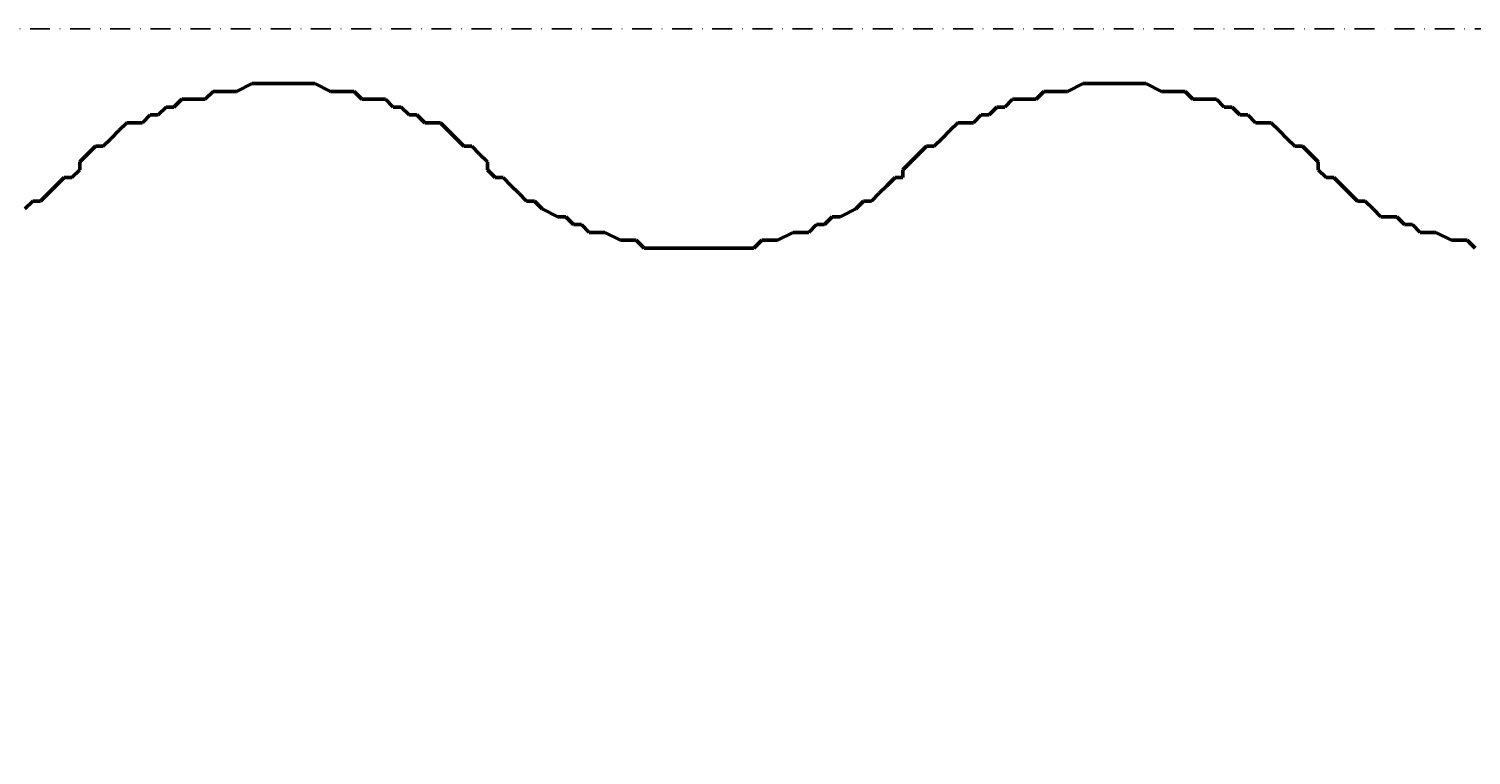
# Model space of a CAD drawing. Header units: millimetres. Extents: x 361 to 67326, y 666 to 56869.
# Tile 89 of 129: x 55880 to 56340, y 13739 to 13971. Entities that reach past the tile are written whole.
import ezdxf

# ---------------------------------------------------------------- set-up
doc = ezdxf.new("R2010")
doc.units = ezdxf.units.MM
doc.linetypes.add('DASHDOT', pattern=[25.4, 12.7, -6.35, 0, -6.35])
for name, color, linetype in [('maat', 1, 'Continuous'), ('stramien', 1, 'DASHDOT'), ('vanarris', 253, 'Continuous')]:
    doc.layers.add(name, color=color, linetype=linetype)
doc.styles.get("Standard").update_dxf_attribs({"font": 'arial.ttf'})
doc.dimstyles.new('Annotative', dxfattribs={"dimscale": 0, "dimtxt": 2, "dimasz": 2.5, "dimexe": 1.25, "dimexo": 0.625, "dimtad": 1, "dimdec": 0, "dimtxsty": 'Standard', "dimcen": 2.5, "dimadec": 0, "dimazin": 0, "dimtfac": 1, "dimtdec": 0, "dimtmove": 0, "dimatfit": 3, "dimfxl": 1, "dimarcsym": 0})

# ---------------------------------------------------------------- blocks, each defined once
blk = doc.blocks.new('*D423')
at = {"layer": 'Defpoints', "color": 0, "transparency": 16777216}
for p in [(52458.87, 13971.19), (59658.87, 13971.19), (59658.87, 13168.94)]:
    blk.add_point(p, dxfattribs=at)
at = {"layer": 'maat', "color": 0, "lineweight": -2, "transparency": 16777216}
for p, q in [((52458.87, 13908.69), (52458.87, 13043.94)), ((59658.87, 13908.69), (59658.87, 13043.94)), ((52708.87, 13168.94), (59408.87, 13168.94))]:
    blk.add_line(p, q, dxfattribs=at)
at = {"layer": 'maat', "color": 0, "transparency": 16777216}
for points in [[(52708.87, 13210.6), (52708.87, 13127.27), (52458.87, 13168.94)], [(59408.87, 13210.6), (59408.87, 13127.27), (59658.87, 13168.94)]]:
    blk.add_solid(points, dxfattribs=at)
at = {"layer": 'maat', "color": 0, "transparency": 16777216, "insert": (56058.87, 13333.55), "char_height": 200, "attachment_point": 5}
blk.add_mtext('7200', dxfattribs=at)

msp = doc.modelspace()

# ---------------------------------------------------------------- linework, layer by layer
at = {"layer": 'stramien', "color": 1, "ltscale": 0.5}
msp.add_lwpolyline([(1736.51, 13971.19), (67326.24, 13971.19)], dxfattribs=at)
at = {"layer": 'vanarris', "lineweight": 50}
for p, q in [((55946.37, 13951.19), (55951.37, 13953.69)), ((55951.37, 13953.69), (55953.87, 13953.69)), ((55953.87, 13953.69), (55956.37, 13953.69)), ((55956.37, 13953.69), (55958.87, 13953.69)), ((55958.87, 13953.69), (55963.87, 13953.69)), ((55963.87, 13953.69), (55966.37, 13953.69)), ((55966.37, 13953.69), (55968.87, 13953.69)), ((55968.87, 13953.69), (55971.37, 13953.69)), ((55971.37, 13953.69), (55976.37, 13951.19)), ((56211.37, 13951.19), (56216.37, 13953.69)), ((56216.37, 13953.69), (56218.87, 13953.69)), ((56218.87, 13953.69), (56221.37, 13953.69)), ((56221.37, 13953.69), (56223.87, 13953.69)), ((56223.87, 13953.69), (56228.87, 13953.69)), ((56228.87, 13953.69), (56231.37, 13953.69)), ((56231.37, 13953.69), (56233.87, 13953.69)), ((56233.87, 13953.69), (56236.37, 13953.69)), ((56236.37, 13953.69), (56241.37, 13951.19)), ((55926.37, 13946.19), (55928.87, 13948.69)), ((55928.87, 13948.69), (55931.37, 13948.69)), ((55931.37, 13948.69), (55936.37, 13948.69)), ((55936.37, 13948.69), (55938.87, 13951.19)), ((55938.87, 13951.19), (55941.37, 13951.19)), ((55941.37, 13951.19), (55943.87, 13951.19)), ((55943.87, 13951.19), (55946.37, 13951.19)), ((55976.37, 13951.19), (55978.87, 13951.19)), ((55978.87, 13951.19), (55981.37, 13951.19)), ((55981.37, 13951.19), (55983.87, 13951.19)), ((55983.87, 13951.19), (55986.37, 13948.69)), ((55986.37, 13948.69), (55991.37, 13948.69)), ((55991.37, 13948.69), (55993.87, 13948.69)), ((55993.87, 13948.69), (55996.37, 13946.19)), ((56191.37, 13946.19), (56193.87, 13948.69)), ((56193.87, 13948.69), (56196.37, 13948.69)), ((56196.37, 13948.69), (56201.37, 13948.69)), ((56201.37, 13948.69), (56203.87, 13951.19)), ((56203.87, 13951.19), (56206.37, 13951.19)), ((56206.37, 13951.19), (56208.87, 13951.19)), ((56208.87, 13951.19), (56211.37, 13951.19)), ((56241.37, 13951.19), (56243.87, 13951.19)), ((56243.87, 13951.19), (56246.37, 13951.19)), ((56246.37, 13951.19), (56248.87, 13951.19)), ((56248.87, 13951.19), (56251.37, 13948.69)), ((56251.37, 13948.69), (56256.37, 13948.69)), ((56256.37, 13948.69), (56258.87, 13948.69)), ((56258.87, 13948.69), (56261.37, 13946.19)), ((55916.37, 13941.19), (55918.87, 13943.69)), ((55918.87, 13943.69), (55921.37, 13943.69)), ((55921.37, 13943.69), (55923.87, 13946.19)), ((55923.87, 13946.19), (55926.37, 13946.19)), ((55996.37, 13946.19), (55998.87, 13946.19)), ((55998.87, 13946.19), (56001.37, 13943.69)), ((56001.37, 13943.69), (56003.87, 13943.69)), ((56003.87, 13943.69), (56006.37, 13941.19)), ((56181.37, 13941.19), (56183.87, 13943.69)), ((56183.87, 13943.69), (56186.37, 13943.69)), ((56186.37, 13943.69), (56188.87, 13946.19)), ((56188.87, 13946.19), (56191.37, 13946.19)), ((56261.37, 13946.19), (56263.87, 13946.19)), ((56263.87, 13946.19), (56266.37, 13943.69)), ((56266.37, 13943.69), (56268.87, 13943.69)), ((56268.87, 13943.69), (56271.37, 13941.19)), ((55906.37, 13936.19), (55908.87, 13938.69)), ((55908.87, 13938.69), (55911.37, 13941.19)), ((55911.37, 13941.19), (55916.37, 13941.19)), ((56006.37, 13941.19), (56011.37, 13941.19)), ((56011.37, 13941.19), (56013.87, 13938.69)), ((56013.87, 13938.69), (56016.37, 13936.19)), ((56171.37, 13936.19), (56173.87, 13938.69)), ((56173.87, 13938.69), (56176.37, 13941.19)), ((56176.37, 13941.19), (56181.37, 13941.19)), ((56271.37, 13941.19), (56276.37, 13941.19)), ((56276.37, 13941.19), (56278.87, 13938.69)), ((56278.87, 13938.69), (56281.37, 13936.19)), ((55898.87, 13931.19), (55901.37, 13933.69)), ((55901.37, 13933.69), (55903.87, 13933.69)), ((55903.87, 13933.69), (55906.37, 13936.19)), ((56016.37, 13936.19), (56018.87, 13933.69)), ((56018.87, 13933.69), (56021.37, 13933.69)), ((56021.37, 13933.69), (56023.87, 13931.19)), ((56163.87, 13931.19), (56166.37, 13933.69)), ((56166.37, 13933.69), (56168.87, 13933.69)), ((56168.87, 13933.69), (56171.37, 13936.19)), ((56281.37, 13936.19), (56283.87, 13933.69)), ((56283.87, 13933.69), (56286.37, 13933.69)), ((56286.37, 13933.69), (56288.87, 13931.19)), ((55896.37, 13928.69), (55898.87, 13931.19)), ((56023.87, 13931.19), (56026.37, 13928.69)), ((56161.37, 13928.69), (56163.87, 13931.19)), ((56288.87, 13931.19), (56291.37, 13928.69)), ((55893.87, 13923.69), (55896.37, 13926.19)), ((55896.37, 13926.19), (55896.37, 13928.69)), ((56026.37, 13928.69), (56026.37, 13926.19)), ((56026.37, 13926.19), (56028.87, 13923.69)), ((56158.87, 13926.19), (56161.37, 13928.69)), ((56158.87, 13923.69), (56158.87, 13926.19)), ((56291.37, 13928.69), (56291.37, 13926.19)), ((56291.37, 13926.19), (56293.87, 13923.69)), ((55886.37, 13918.69), (55888.87, 13921.19)), ((55888.87, 13921.19), (55891.37, 13923.69)), ((55891.37, 13923.69), (55893.87, 13923.69)), ((56028.87, 13923.69), (56031.37, 13923.69)), ((56031.37, 13923.69), (56033.87, 13921.19)), ((56033.87, 13921.19), (56036.37, 13918.69)), ((56151.37, 13918.69), (56153.87, 13921.19)), ((56153.87, 13921.19), (56156.37, 13923.69)), ((56156.37, 13923.69), (56158.87, 13923.69)), ((56293.87, 13923.69), (56296.37, 13923.69)), ((56296.37, 13923.69), (56298.87, 13921.19)), ((56298.87, 13921.19), (56301.37, 13918.69)), ((55878.87, 13913.69), (55881.37, 13916.19)), ((55881.37, 13916.19), (55883.87, 13916.19)), ((55883.87, 13916.19), (55886.37, 13918.69)), ((56036.37, 13918.69), (56038.87, 13916.19)), ((56038.87, 13916.19), (56041.37, 13916.19)), ((56041.37, 13916.19), (56043.87, 13913.69)), ((56143.87, 13913.69), (56146.37, 13916.19)), ((56146.37, 13916.19), (56148.87, 13916.19)), ((56148.87, 13916.19), (56151.37, 13918.69)), ((56301.37, 13918.69), (56303.87, 13916.19)), ((56303.87, 13916.19), (56306.37, 13916.19)), ((56306.37, 13916.19), (56308.87, 13913.69)), ((56043.87, 13913.69), (56048.87, 13911.19)), ((56048.87, 13911.19), (56051.37, 13911.19)), ((56051.37, 13911.19), (56053.87, 13908.69)), ((56133.87, 13908.69), (56136.37, 13911.19)), ((56136.37, 13911.19), (56138.87, 13911.19)), ((56138.87, 13911.19), (56143.87, 13913.69)), ((56308.87, 13913.69), (56311.37, 13911.19)), ((56311.37, 13911.19), (56316.37, 13911.19)), ((56316.37, 13911.19), (56318.87, 13908.69)), ((56053.87, 13908.69), (56056.37, 13908.69)), ((56056.37, 13908.69), (56058.87, 13906.19)), ((56058.87, 13906.19), (56061.37, 13906.19)), ((56061.37, 13906.19), (56063.87, 13906.19)), ((56063.87, 13906.19), (56068.87, 13903.69)), ((56118.87, 13903.69), (56123.87, 13906.19)), ((56123.87, 13906.19), (56126.37, 13906.19)), ((56126.37, 13906.19), (56128.87, 13906.19)), ((56128.87, 13906.19), (56131.37, 13908.69)), ((56131.37, 13908.69), (56133.87, 13908.69)), ((56318.87, 13908.69), (56321.37, 13908.69)), ((56321.37, 13908.69), (56323.87, 13906.19)), ((56323.87, 13906.19), (56326.37, 13906.19)), ((56326.37, 13906.19), (56328.87, 13906.19)), ((56328.87, 13906.19), (56333.87, 13903.69)), ((56068.87, 13903.69), (56071.37, 13903.69)), ((56071.37, 13903.69), (56073.87, 13903.69)), ((56073.87, 13903.69), (56076.37, 13901.19)), ((56111.37, 13901.19), (56113.87, 13903.69)), ((56113.87, 13903.69), (56116.37, 13903.69)), ((56116.37, 13903.69), (56118.87, 13903.69)), ((56333.87, 13903.69), (56336.37, 13903.69)), ((56336.37, 13903.69), (56338.87, 13903.69)), ((56338.87, 13903.69), (56341.37, 13901.19)), ((56076.37, 13901.19), (56078.87, 13901.19)), ((56078.87, 13901.19), (56083.87, 13901.19)), ((56083.87, 13901.19), (56086.37, 13901.19)), ((56086.37, 13901.19), (56088.87, 13901.19)), ((56088.87, 13901.19), (56091.37, 13901.19)), ((56091.37, 13901.19), (56096.37, 13901.19)), ((56096.37, 13901.19), (56098.87, 13901.19)), ((56098.87, 13901.19), (56101.37, 13901.19)), ((56101.37, 13901.19), (56103.87, 13901.19)), ((56103.87, 13901.19), (56108.87, 13901.19)), ((56108.87, 13901.19), (56111.37, 13901.19))]:
    msp.add_line(p, q, dxfattribs=at)

# ---------------------------------------------------------------- dimensions: what is measured, and where the dimension line sits
at = {"layer": 'maat'}
dim = msp.add_linear_dim(base=(59658.87, 13168.94), p1=(52458.87, 13971.19), p2=(59658.87, 13971.19), dimstyle='Annotative', dxfattribs=at)
dim.commit()
dim.dimension.update_dxf_attribs({"geometry": '*D423', "text_midpoint": (56058.87, 13333.55)})

doc.saveas('drawing.dxf')
